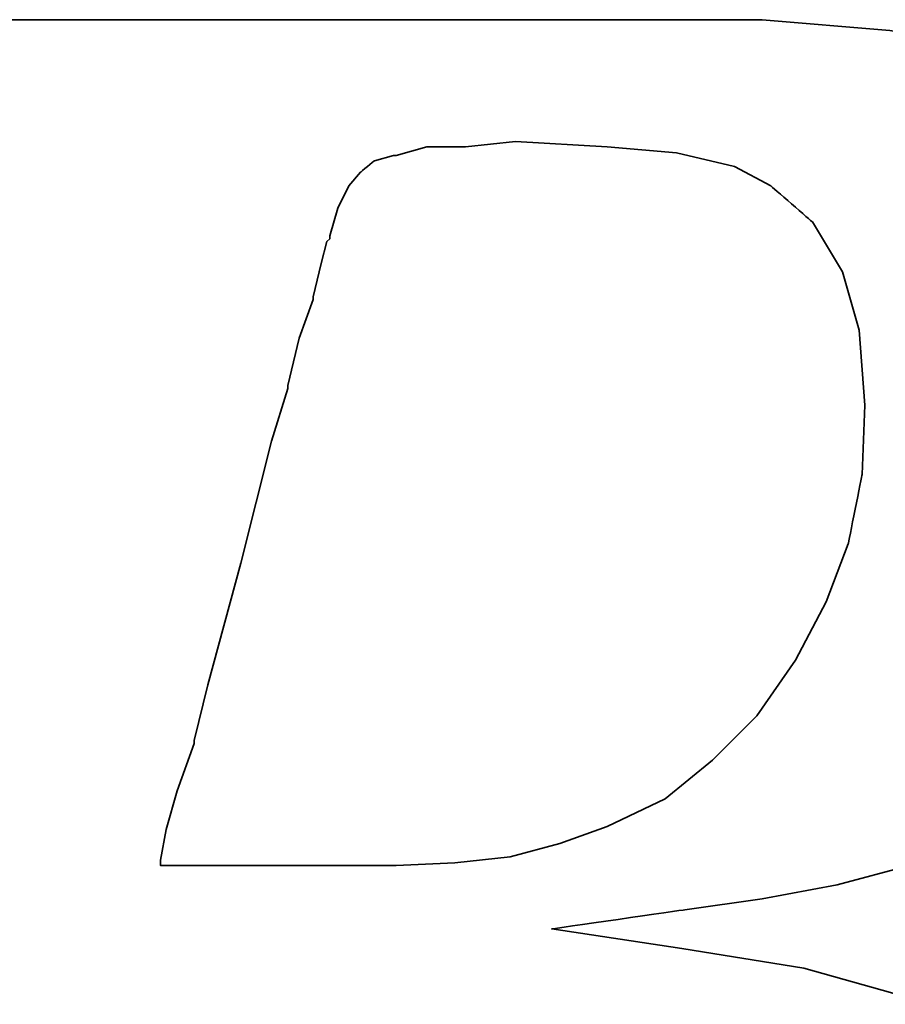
# Model space of a CAD drawing. Header units: millimetres. Extents: x 443 to 3685, y -1599 to 860.
# Tile 233 of 256: x 724.29 to 726.39, y -214.31 to -211.92. Entities that reach past the tile are written whole.
import ezdxf

# ---------------------------------------------------------------- set-up
doc = ezdxf.new("R2010")
doc.units = ezdxf.units.MM
doc.layers.add('DIM', color=4, linetype='CONTINUOUS')
doc.layers.add('layer 1', color=7, linetype='CONTINUOUS')

# ---------------------------------------------------------------- blocks, each defined once
blk = doc.blocks.new('TBI MOTION logo(完整正式版)')
at = {"layer": 'layer 1', "color": 22, "lineweight": 35}
for points, knots in [([(-64.65375, -6.86375), (-64.65375, -6.86375), (-64.84375, -7.29625), (-64.84375, -7.29625), (-64.84375, -7.29625), (-64.84375, -7.29625), (-64.86875, -7.34375), (-64.86875, -7.34375), (-64.86875, -7.34375), (-64.86875, -7.34375), (-64.86875, -7.36875), (-64.86875, -7.36875), (-64.86875, -7.36875), (-64.86875, -7.36875), (-65.15375, -7.65375), (-65.15375, -7.65375), (-65.15375, -7.65375), (-65.15375, -7.65375), (-65.17875, -7.65375), (-65.17875, -7.65375), (-65.17875, -7.65375), (-65.17875, -7.65375), (-65.20375, -7.67875), (-65.20375, -7.67875), (-65.20375, -7.67875), (-65.20375, -7.67875), (-65.58875, -7.87125), (-65.58875, -7.87125), (-65.58875, -7.87125), (-65.58875, -7.87125), (-65.63375, -7.87125), (-65.63375, -7.87125), (-65.63375, -7.87125), (-65.63375, -7.87125), (-65.65875, -7.89375), (-65.65875, -7.89375), (-65.65875, -7.89375), (-65.65875, -7.89375), (-66.09375, -7.94375), (-66.09375, -7.94375), (-66.09375, -7.94375), (-66.09375, -7.94375), (-66.11375, -7.94375), (-66.11375, -7.94375), (-66.11375, -7.94375), (-66.11375, -7.94375), (-66.16375, -7.94375), (-66.16375, -7.94375), (-66.16375, -7.94375), (-66.16375, -7.94375), (-66.30875, -7.94375), (-66.30875, -7.94375), (-66.30875, -7.94375), (-66.30875, -7.94375), (-66.69375, -7.94375), (-66.69375, -7.94375), (-66.69375, -7.94375), (-66.69375, -7.94375), (-67.07375, -7.94375), (-67.07375, -7.94375), (-67.07375, -7.94375), (-67.07375, -7.94375), (-67.12375, -7.94375), (-67.12375, -7.94375), (-67.12375, -7.94375), (-67.12375, -7.94375), (-67.12375, -7.96625), (-67.12375, -7.96625), (-67.12375, -7.96625), (-67.12375, -7.96625), (-67.14875, -7.99125), (-67.14875, -7.99125), (-67.14875, -7.99125), (-67.14875, -7.99125), (-67.24375, -8.34875), (-67.24375, -8.34875), (-67.24375, -8.34875), (-67.24375, -8.34875), (-67.31375, -8.68625), (-67.31375, -8.68625), (-67.31375, -8.68625), (-67.31375, -8.68625), (-67.26875, -8.68625), (-67.26875, -8.68625), (-67.26875, -8.68625), (-67.26875, -8.68625), (-67.07375, -8.68625), (-67.07375, -8.68625), (-67.07375, -8.68625), (-67.07375, -8.68625), (-66.54875, -8.68625), (-66.54875, -8.68625), (-66.54875, -8.68625), (-66.54875, -8.68625), (-65.82625, -8.68625), (-65.82625, -8.68625), (-65.82625, -8.68625), (-65.82625, -8.68625), (-65.01375, -8.68625), (-65.01375, -8.68625), (-65.01375, -8.68625), (-65.01375, -8.68625), (-64.05375, -8.68625), (-64.05375, -8.68625), (-64.05375, -8.68625), (-64.05375, -8.68625), (-62.08375, -8.68625), (-62.08375, -8.68625), (-62.08375, -8.68625), (-62.08375, -8.68625), (-60.06875, -8.68625), (-60.06875, -8.68625), (-60.06875, -8.68625), (-60.06875, -8.68625), (-59.10875, -8.68625), (-59.10875, -8.68625), (-59.10875, -8.68625), (-59.10875, -8.68625), (-58.29375, -8.68625), (-58.29375, -8.68625), (-58.29375, -8.68625), (-58.29375, -8.68625), (-57.57375, -8.68625), (-57.57375, -8.68625), (-57.57375, -8.68625), (-57.57375, -8.68625), (-57.04875, -8.68625), (-57.04875, -8.68625), (-57.04875, -8.68625), (-57.04875, -8.68625), (-56.85375, -8.68625), (-56.85375, -8.68625), (-56.85375, -8.68625), (-56.85375, -8.68625), (-56.70875, -8.68625), (-56.70875, -8.68625), (-56.70875, -8.68625), (-56.70875, -8.68625), (-56.61375, -8.68625), (-56.61375, -8.68625), (-56.61375, -8.68625), (-56.61375, -8.68625), (-56.56875, -8.68625), (-56.56875, -8.68625), (-56.56875, -8.68625), (-56.56875, -8.68625), (-55.65375, -8.63875), (-55.65375, -8.63875), (-55.65375, -8.63875), (-55.65375, -8.63875), (-54.76875, -8.51875), (-54.76875, -8.51875), (-54.76875, -8.51875), (-54.76875, -8.51875), (-53.90375, -8.30375), (-53.90375, -8.30375), (-53.90375, -8.30375), (-53.90375, -8.30375), (-53.08875, -8.03875), (-53.08875, -8.03875), (-53.08875, -8.03875), (-53.08875, -8.03875), (-52.34375, -7.65375), (-52.34375, -7.65375), (-52.34375, -7.65375), (-52.34375, -7.65375), (-51.69875, -7.29625), (-51.69875, -7.29625), (-51.69875, -7.29625), (-51.69875, -7.29625), (-51.21875, -6.91125), (-51.21875, -6.91125), (-51.21875, -6.91125), (-51.21875, -6.91125), (-50.83375, -6.50375), (-50.83375, -6.50375), (-50.83375, -6.50375), (-50.83375, -6.50375), (-50.44875, -5.94875), (-50.44875, -5.94875), (-50.44875, -5.94875), (-50.44875, -5.94875), (-50.13875, -5.30375), (-50.13875, -5.30375), (-50.13875, -5.30375), (-50.13875, -5.30375), (-49.99375, -4.65375), (-49.99375, -4.65375), (-49.99375, -4.65375), (-49.99375, -4.65375), (-49.92375, -3.98375), (-49.92375, -3.98375), (-49.92375, -3.98375), (-49.92375, -3.98375), (-49.99375, -3.19374), (-49.99375, -3.19374), (-49.99375, -3.19374), (-49.99375, -3.19374), (-50.23374, -2.44874), (-50.23374, -2.44874), (-50.23374, -2.44874), (-50.23374, -2.44874), (-50.59375, -1.87374), (-50.59375, -1.87374), (-50.59375, -1.87374), (-50.59375, -1.87374), (-51.09875, -1.31874), (-51.09875, -1.31874), (-51.09875, -1.31874), (-51.09875, -1.31874), (-51.74375, -0.81875), (-51.74375, -0.81875), (-51.74375, -0.81875), (-51.74375, -0.81875), (-52.53875, -0.48125), (-52.53875, -0.48125), (-52.53875, -0.48125), (-52.53875, -0.48125), (-53.47375, -0.21875), (-53.47375, -0.21875), (-53.47375, -0.21875), (-53.47375, -0.21875), (-54.52875, -0.04874), (-54.52875, -0.04874), (-54.52875, -0.04874), (-54.52875, -0.04874), (-55.65375, 0.12125), (-55.65375, 0.12125), (-55.65375, 0.12125), (-55.65375, 0.12125), (-54.50375, 0.28624), (-54.50375, 0.28624), (-54.50375, 0.28624), (-54.50375, 0.28624), (-53.83375, 0.38124), (-53.83375, 0.38124), (-53.83375, 0.38124), (-53.83375, 0.38124), (-53.18375, 0.50125), (-53.18375, 0.50125), (-53.18375, 0.50125), (-53.18375, 0.50125), (-52.55875, 0.66874), (-52.55875, 0.66874), (-52.55875, 0.66874), (-52.55875, 0.66874), (-52.03375, 0.86124), (-52.03375, 0.86124), (-52.03375, 0.86124), (-52.03375, 0.86124), (-51.50374, 1.03124), (-51.50374, 1.03124), (-51.50374, 1.03124), (-51.50374, 1.03124), (-51.09875, 1.27125), (-51.09875, 1.27125), (-51.09875, 1.27125), (-51.09875, 1.27125), (-50.71375, 1.48624), (-50.71375, 1.48624), (-50.71375, 1.48624), (-50.71375, 1.48624), (-50.37625, 1.77625), (-50.37625, 1.77625), (-50.37625, 1.77625), (-50.37625, 1.77625), (-49.82375, 2.37625), (-49.82375, 2.37625), (-49.82375, 2.37625), (-49.82375, 2.37625), (-49.41875, 2.99625), (-49.41875, 2.99625), (-49.41875, 2.99625), (-49.41875, 2.99625), (-49.22375, 3.76625), (-49.22375, 3.76625), (-49.22375, 3.76625), (-49.22375, 3.76625), (-49.15375, 4.50874), (-49.15375, 4.50874), (-49.15375, 4.50874), (-49.15375, 4.50874), (-49.20375, 5.25125), (-49.20375, 5.25125), (-49.20375, 5.25125), (-49.20375, 5.25125), (-49.41875, 5.92625), (-49.41875, 5.92625), (-49.41875, 5.92625), (-49.41875, 5.92625), (-49.77875, 6.47625), (-49.77875, 6.47625), (-49.77875, 6.47625), (-49.77875, 6.47625), (-50.33125, 7.02624), (-50.33125, 7.02624), (-50.33125, 7.02624), (-50.33125, 7.02624), (-51.00125, 7.43625), (-51.00125, 7.43625), (-51.00125, 7.43625), (-51.00125, 7.43625), (-51.79375, 7.72625), (-51.79375, 7.72625), (-51.79375, 7.72625), (-51.79375, 7.72625), (-52.72875, 7.89124), (-52.72875, 7.89124), (-52.72875, 7.89124), (-52.72875, 7.89124), (-53.83375, 7.98625), (-53.83375, 7.98625), (-53.83375, 7.98625), (-53.83375, 7.98625), (-53.92875, 7.98625), (-53.92875, 7.98625), (-53.92875, 7.98625), (-53.92875, 7.98625), (-54.26375, 7.98625), (-54.26375, 7.98625), (-54.26375, 7.98625), (-54.26375, 7.98625), (-54.74375, 7.98625), (-54.74375, 7.98625), (-54.74375, 7.98625), (-54.74375, 7.98625), (-55.36875, 7.98625), (-55.36875, 7.98625), (-55.36875, 7.98625), (-55.36875, 7.98625), (-56.13375, 7.98625), (-56.13375, 7.98625), (-56.13375, 7.98625), (-56.13375, 7.98625), (-56.94875, 7.98625), (-56.94875, 7.98625), (-56.94875, 7.98625), (-56.94875, 7.98625), (-58.77625, 7.98625), (-58.77625, 7.98625), (-58.77625, 7.98625), (-58.77625, 7.98625), (-60.59875, 7.98625), (-60.59875, 7.98625), (-60.59875, 7.98625), (-60.59875, 7.98625), (-61.41375, 7.98625), (-61.41375, 7.98625), (-61.41375, 7.98625), (-61.41375, 7.98625), (-62.17875, 7.98625), (-62.17875, 7.98625), (-62.17875, 7.98625), (-62.17875, 7.98625), (-62.80375, 7.98625), (-62.80375, 7.98625), (-62.80375, 7.98625), (-62.80375, 7.98625), (-63.30625, 7.98625), (-63.30625, 7.98625), (-63.30625, 7.98625), (-63.30625, 7.98625), (-63.57375, 7.98625), (-63.57375, 7.98625), (-63.57375, 7.98625), (-63.57375, 7.98625), (-63.57375, 7.96375), (-63.57375, 7.96375), (-63.57375, 7.96375), (-63.57375, 7.96375), (-63.59875, 7.94125), (-63.59875, 7.94125), (-63.59875, 7.94125), (-63.59875, 7.94125), (-63.69375, 7.55625), (-63.69375, 7.55625), (-63.69375, 7.55625), (-63.69375, 7.55625), (-63.76375, 7.24624), (-63.76375, 7.24624), (-63.76375, 7.24624), (-63.76375, 7.24624), (-63.23875, 7.24624), (-63.23875, 7.24624), (-63.23875, 7.24624), (-63.23875, 7.24624), (-62.75875, 7.24624), (-62.75875, 7.24624), (-62.75875, 7.24624), (-62.75875, 7.24624), (-62.61125, 7.24624), (-62.61125, 7.24624), (-62.61125, 7.24624), (-62.61125, 7.24624), (-62.56625, 7.24624), (-62.56625, 7.24624), (-62.56625, 7.24624), (-62.56625, 7.24624), (-62.22875, 7.24624), (-62.22875, 7.24624), (-62.22875, 7.24624), (-62.22875, 7.24624), (-62.20375, 7.24624), (-62.20375, 7.24624), (-62.20375, 7.24624), (-62.20375, 7.24624), (-62.17875, 7.21875), (-62.17875, 7.21875), (-62.17875, 7.21875), (-62.17875, 7.21875), (-61.96375, 7.17125), (-61.96375, 7.17125), (-61.96375, 7.17125), (-61.96375, 7.17125), (-61.72375, 7.12624), (-61.72375, 7.12624), (-61.72375, 7.12624), (-61.72375, 7.12624), (-61.70375, 7.12624), (-61.70375, 7.12624), (-61.70375, 7.12624), (-61.70375, 7.12624), (-61.55875, 7.07624), (-61.55875, 7.07624), (-61.55875, 7.07624), (-61.55875, 7.07624), (-61.50875, 7.07624), (-61.50875, 7.07624), (-61.50875, 7.07624), (-61.50875, 7.07624), (-61.48375, 7.02624), (-61.48375, 7.02624), (-61.48375, 7.02624), (-61.48375, 7.02624), (-61.31875, 6.83375), (-61.31875, 6.83375), (-61.31875, 6.83375), (-61.31875, 6.83375), (-61.29375, 6.81125), (-61.29375, 6.81125), (-61.29375, 6.81125), (-61.29375, 6.81125), (-61.29375, 6.78625), (-61.29375, 6.78625), (-61.29375, 6.78625), (-61.29375, 6.78625), (-61.19875, 6.50124), (-61.19875, 6.50124), (-61.19875, 6.50124), (-61.19875, 6.50124), (-61.17375, 6.45124), (-61.17375, 6.45124), (-61.17375, 6.45124), (-61.17375, 6.45124), (-61.19875, 6.40625), (-61.19875, 6.40625), (-61.19875, 6.40625), (-61.19875, 6.40625), (-61.26875, 5.99624), (-61.26875, 5.99624), (-61.26875, 5.99624), (-61.26875, 5.99624), (-61.26875, 5.85125), (-61.26875, 5.85125), (-61.26875, 5.85125), (-61.26875, 5.85125), (-61.26875, 5.82625), (-61.26875, 5.82625), (-61.26875, 5.82625), (-61.26875, 5.82625), (-61.29375, 5.80625), (-61.29375, 5.80625), (-61.29375, 5.80625), (-61.29375, 5.80625), (-61.34125, 5.66125), (-61.34125, 5.66125), (-61.34125, 5.66125), (-61.34125, 5.66125), (-61.41375, 5.44625), (-61.41375, 5.44625), (-61.41375, 5.44625), (-61.41375, 5.44625), (-61.48375, 5.15625), (-61.48375, 5.15625), (-61.48375, 5.15625), (-61.48375, 5.15625), (-61.58375, 4.82124), (-61.58375, 4.82124), (-61.58375, 4.82124), (-61.58375, 4.82124), (-61.79875, 4.00375), (-61.79875, 4.00375), (-61.79875, 4.00375), (-61.79875, 4.00375), (-62.05875, 2.99625), (-62.05875, 2.99625), (-62.05875, 2.99625), (-62.05875, 2.99625), (-62.34875, 1.91625), (-62.34875, 1.91625), (-62.34875, 1.91625), (-62.34875, 1.91625), (-62.97375, -0.41124), (-62.97375, -0.41124), (-62.97375, -0.41124), (-62.97375, -0.41124), (-63.59875, -2.75875), (-63.59875, -2.75875), (-63.59875, -2.75875), (-63.59875, -2.75875), (-63.88375, -3.86374), (-63.88375, -3.86374), (-63.88375, -3.86374), (-63.88375, -3.86374), (-64.14875, -4.82374), (-64.14875, -4.82374), (-64.14875, -4.82374), (-64.14875, -4.82374), (-64.36375, -5.64125), (-64.36375, -5.64125), (-64.36375, -5.64125), (-64.36375, -5.64125), (-64.43625, -5.97625), (-64.43625, -5.97625), (-64.43625, -5.97625), (-64.43625, -5.97625), (-64.50875, -6.28625), (-64.50875, -6.28625), (-64.50875, -6.28625), (-64.50875, -6.28625), (-64.50875, -6.30875), (-64.50875, -6.30875), (-64.50875, -6.30875), (-64.50875, -6.30875), (-64.57875, -6.50375), (-64.57875, -6.50375), (-64.57875, -6.50375), (-64.57875, -6.50375), (-64.62875, -6.69625), (-64.62875, -6.69625), (-64.62875, -6.69625), (-64.62875, -6.69625), (-64.62875, -6.76875), (-64.62875, -6.76875), (-64.62875, -6.76875), (-64.62875, -6.76875), (-64.62875, -6.81375), (-64.62875, -6.81375), (-64.62875, -6.81375), (-64.62875, -6.81375), (-64.62875, -6.83875), (-64.62875, -6.83875), (-64.62875, -6.83875), (-64.62875, -6.83875), (-64.65375, -6.86375), (-64.65375, -6.86375)], [0, 0, 0, 0, 0.0071942, 0.0071942, 0.0071942, 0.0071943, 0.0143885, 0.0143885, 0.0143885, 0.0143885, 0.0215827, 0.0215827, 0.0215827, 0.0215827, 0.028777, 0.028777, 0.028777, 0.028777, 0.0359712, 0.0359712, 0.0359712, 0.0359712, 0.0431655, 0.0431655, 0.0431655, 0.0431655, 0.0503597, 0.0503597, 0.0503597, 0.0503597, 0.057554, 0.057554, 0.057554, 0.057554, 0.0647482, 0.0647482, 0.0647482, 0.0647482, 0.0719424, 0.0719424, 0.0719424, 0.0719425, 0.0791367, 0.0791367, 0.0791367, 0.0791367, 0.0863309, 0.0863309, 0.0863309, 0.0863309, 0.0935252, 0.0935252, 0.0935252, 0.0935252, 0.1007194, 0.1007194, 0.1007194, 0.1007194, 0.1079137, 0.1079137, 0.1079137, 0.1079137, 0.1151079, 0.1151079, 0.1151079, 0.1151079, 0.1223022, 0.1223022, 0.1223022, 0.1223022, 0.1294964, 0.1294964, 0.1294964, 0.1294964, 0.1366906, 0.1366906, 0.1366906, 0.1366907, 0.1438849, 0.1438849, 0.1438849, 0.1438849, 0.1510791, 0.1510791, 0.1510791, 0.1510791, 0.1582734, 0.1582734, 0.1582734, 0.1582734, 0.1654676, 0.1654676, 0.1654676, 0.1654676, 0.1726619, 0.1726619, 0.1726619, 0.1726619, 0.1798561, 0.1798561, 0.1798561, 0.1798561, 0.1870504, 0.1870504, 0.1870504, 0.1870504, 0.1942446, 0.1942446, 0.1942446, 0.1942446, 0.2014388, 0.2014388, 0.2014388, 0.2014389, 0.2086331, 0.2086331, 0.2086331, 0.2086331, 0.2158273, 0.2158273, 0.2158273, 0.2158273, 0.2230216, 0.2230216, 0.2230216, 0.2230216, 0.2302158, 0.2302158, 0.2302158, 0.2302158, 0.2374101, 0.2374101, 0.2374101, 0.2374101, 0.2446043, 0.2446043, 0.2446043, 0.2446043, 0.2517986, 0.2517986, 0.2517986, 0.2517986, 0.2589928, 0.2589928, 0.2589928, 0.2589928, 0.2661871, 0.2661871, 0.2661871, 0.2661871, 0.2733813, 0.2733813, 0.2733813, 0.2733813, 0.2805755, 0.2805755, 0.2805755, 0.2805755, 0.2877698, 0.2877698, 0.2877698, 0.2877698, 0.294964, 0.294964, 0.294964, 0.294964, 0.3021583, 0.3021583, 0.3021583, 0.3021583, 0.3093525, 0.3093525, 0.3093525, 0.3093525, 0.3165468, 0.3165468, 0.3165468, 0.3165468, 0.323741, 0.323741, 0.323741, 0.323741, 0.3309353, 0.3309353, 0.3309353, 0.3309353, 0.3381295, 0.3381295, 0.3381295, 0.3381295, 0.3453237, 0.3453237, 0.3453237, 0.3453238, 0.352518, 0.352518, 0.352518, 0.352518, 0.3597122, 0.3597122, 0.3597122, 0.3597122, 0.3669065, 0.3669065, 0.3669065, 0.3669065, 0.3741007, 0.3741007, 0.3741007, 0.3741007, 0.381295, 0.381295, 0.381295, 0.381295, 0.3884892, 0.3884892, 0.3884892, 0.3884892, 0.3956835, 0.3956835, 0.3956835, 0.3956835, 0.4028777, 0.4028777, 0.4028777, 0.4028777, 0.4100719, 0.4100719, 0.4100719, 0.410072, 0.4172662, 0.4172662, 0.4172662, 0.4172662, 0.4244604, 0.4244604, 0.4244604, 0.4244604, 0.4316547, 0.4316547, 0.4316547, 0.4316547, 0.4388489, 0.4388489, 0.4388489, 0.4388489, 0.4460432, 0.4460432, 0.4460432, 0.4460432, 0.4532374, 0.4532374, 0.4532374, 0.4532374, 0.4604317, 0.4604317, 0.4604317, 0.4604317, 0.4676259, 0.4676259, 0.4676259, 0.4676259, 0.4748201, 0.4748201, 0.4748201, 0.4748202, 0.4820144, 0.4820144, 0.4820144, 0.4820144, 0.4892086, 0.4892086, 0.4892086, 0.4892086, 0.4964029, 0.4964029, 0.4964029, 0.4964029, 0.5035971, 0.5035971, 0.5035971, 0.5035971, 0.5107914, 0.5107914, 0.5107914, 0.5107914, 0.5179856, 0.5179856, 0.5179856, 0.5179856, 0.5251799, 0.5251799, 0.5251799, 0.5251799, 0.5323741, 0.5323741, 0.5323741, 0.5323741, 0.5395683, 0.5395683, 0.5395683, 0.5395684, 0.5467626, 0.5467626, 0.5467626, 0.5467626, 0.5539568, 0.5539568, 0.5539568, 0.5539568, 0.5611511, 0.5611511, 0.5611511, 0.5611511, 0.5683453, 0.5683453, 0.5683453, 0.5683453, 0.5755396, 0.5755396, 0.5755396, 0.5755396, 0.5827338, 0.5827338, 0.5827338, 0.5827338, 0.5899281, 0.5899281, 0.5899281, 0.5899281, 0.5971223, 0.5971223, 0.5971223, 0.5971223, 0.6043165, 0.6043165, 0.6043165, 0.6043166, 0.6115108, 0.6115108, 0.6115108, 0.6115108, 0.618705, 0.618705, 0.618705, 0.618705, 0.6258993, 0.6258993, 0.6258993, 0.6258993, 0.6330935, 0.6330935, 0.6330935, 0.6330935, 0.6402878, 0.6402878, 0.6402878, 0.6402878, 0.647482, 0.647482, 0.647482, 0.647482, 0.6546763, 0.6546763, 0.6546763, 0.6546763, 0.6618705, 0.6618705, 0.6618705, 0.6618705, 0.6690647, 0.6690647, 0.6690647, 0.6690648, 0.676259, 0.676259, 0.676259, 0.676259, 0.6834532, 0.6834532, 0.6834532, 0.6834532, 0.6906475, 0.6906475, 0.6906475, 0.6906475, 0.6978417, 0.6978417, 0.6978417, 0.6978417, 0.705036, 0.705036, 0.705036, 0.705036, 0.7122302, 0.7122302, 0.7122302, 0.7122302, 0.7194245, 0.7194245, 0.7194245, 0.7194245, 0.7266187, 0.7266187, 0.7266187, 0.7266187, 0.7338129, 0.7338129, 0.7338129, 0.733813, 0.7410072, 0.7410072, 0.7410072, 0.7410072, 0.7482014, 0.7482014, 0.7482014, 0.7482014, 0.7553957, 0.7553957, 0.7553957, 0.7553957, 0.7625899, 0.7625899, 0.7625899, 0.7625899, 0.7697842, 0.7697842, 0.7697842, 0.7697842, 0.7769784, 0.7769784, 0.7769784, 0.7769784, 0.7841727, 0.7841727, 0.7841727, 0.7841727, 0.7913669, 0.7913669, 0.7913669, 0.7913669, 0.7985612, 0.7985612, 0.7985612, 0.7985612, 0.8057554, 0.8057554, 0.8057554, 0.8057554, 0.8129496, 0.8129496, 0.8129496, 0.8129497, 0.8201439, 0.8201439, 0.8201439, 0.8201439, 0.8273381, 0.8273381, 0.8273381, 0.8273381, 0.8345324, 0.8345324, 0.8345324, 0.8345324, 0.8417266, 0.8417266, 0.8417266, 0.8417266, 0.8489209, 0.8489209, 0.8489209, 0.8489209, 0.8561151, 0.8561151, 0.8561151, 0.8561151, 0.8633094, 0.8633094, 0.8633094, 0.8633094, 0.8705036, 0.8705036, 0.8705036, 0.8705036, 0.8776978, 0.8776978, 0.8776978, 0.8776979, 0.8848921, 0.8848921, 0.8848921, 0.8848921, 0.8920863, 0.8920863, 0.8920863, 0.8920863, 0.8992806, 0.8992806, 0.8992806, 0.8992806, 0.9064748, 0.9064748, 0.9064748, 0.9064748, 0.9136691, 0.9136691, 0.9136691, 0.9136691, 0.9208633, 0.9208633, 0.9208633, 0.9208633, 0.9280576, 0.9280576, 0.9280576, 0.9280576, 0.9352518, 0.9352518, 0.9352518, 0.9352518, 0.942446, 0.942446, 0.942446, 0.9424461, 0.9496403, 0.9496403, 0.9496403, 0.9496403, 0.9568345, 0.9568345, 0.9568345, 0.9568345, 0.9640288, 0.9640288, 0.9640288, 0.9640288, 0.971223, 0.971223, 0.971223, 0.971223, 0.9784173, 0.9784173, 0.9784173, 0.9784173, 0.9856115, 0.9856115, 0.9856115, 0.9856115, 0.9928058, 0.9928058, 0.9928058, 0.9928058, 1, 1, 1, 1]), ([(-57.50375, 6.35625), (-57.50375, 6.35625), (-57.57375, 6.11625), (-57.57375, 6.11625), (-57.57375, 6.11625), (-57.57375, 6.11625), (-57.57375, 6.09125), (-57.57375, 6.09125), (-57.57375, 6.09125), (-57.57375, 6.09125), (-57.59875, 6.06625), (-57.59875, 6.06625), (-57.59875, 6.06625), (-57.59875, 6.06625), (-57.64875, 5.87625), (-57.64875, 5.87625), (-57.64875, 5.87625), (-57.64875, 5.87625), (-57.71875, 5.58875), (-57.71875, 5.58875), (-57.71875, 5.58875), (-57.71875, 5.58875), (-57.71875, 5.56625), (-57.71875, 5.56625), (-57.71875, 5.56625), (-57.71875, 5.56625), (-57.83875, 5.23125), (-57.83875, 5.23125), (-57.83875, 5.23125), (-57.83875, 5.23125), (-57.93625, 4.82124), (-57.93625, 4.82124), (-57.93625, 4.82124), (-57.93625, 4.82124), (-57.93625, 4.79624), (-57.93625, 4.79624), (-57.93625, 4.79624), (-57.93625, 4.79624), (-58.07875, 4.34125), (-58.07875, 4.34125), (-58.07875, 4.34125), (-58.07875, 4.34125), (-58.34375, 3.28625), (-58.34375, 3.28625), (-58.34375, 3.28625), (-58.34375, 3.28625), (-58.62875, 2.23124), (-58.62875, 2.23124), (-58.62875, 2.23124), (-58.62875, 2.23124), (-58.74875, 1.75125), (-58.74875, 1.75125), (-58.74875, 1.75125), (-58.74875, 1.75125), (-58.74875, 1.72625), (-58.74875, 1.72625), (-58.74875, 1.72625), (-58.74875, 1.72625), (-58.89375, 1.31625), (-58.89375, 1.31625), (-58.89375, 1.31625), (-58.89375, 1.31625), (-58.98875, 0.98124), (-58.98875, 0.98124), (-58.98875, 0.98124), (-58.98875, 0.98124), (-59.03875, 0.71625), (-59.03875, 0.71625), (-59.03875, 0.71625), (-59.03875, 0.71625), (-59.03875, 0.66874), (-59.03875, 0.66874), (-59.03875, 0.66874), (-59.03875, 0.66874), (-58.91875, 0.66874), (-58.91875, 0.66874), (-58.91875, 0.66874), (-58.91875, 0.66874), (-58.53375, 0.66874), (-58.53375, 0.66874), (-58.53375, 0.66874), (-58.53375, 0.66874), (-58.10375, 0.66874), (-58.10375, 0.66874), (-58.10375, 0.66874), (-58.10375, 0.66874), (-57.66875, 0.66874), (-57.66875, 0.66874), (-57.66875, 0.66874), (-57.66875, 0.66874), (-57.33375, 0.66874), (-57.33375, 0.66874), (-57.33375, 0.66874), (-57.33375, 0.66874), (-57.09375, 0.66874), (-57.09375, 0.66874), (-57.09375, 0.66874), (-57.09375, 0.66874), (-56.99875, 0.66874), (-56.99875, 0.66874), (-56.99875, 0.66874), (-56.99875, 0.66874), (-56.49375, 0.69374), (-56.49375, 0.69374), (-56.49375, 0.69374), (-56.49375, 0.69374), (-56.01375, 0.74374), (-56.01375, 0.74374), (-56.01375, 0.74374), (-56.01375, 0.74374), (-55.58375, 0.86124), (-55.58375, 0.86124), (-55.58375, 0.86124), (-55.58375, 0.86124), (-55.17375, 1.00624), (-55.17375, 1.00624), (-55.17375, 1.00624), (-55.17375, 1.00624), (-54.67375, 1.24625), (-54.67375, 1.24625), (-54.67375, 1.24625), (-54.67375, 1.24625), (-54.26375, 1.58124), (-54.26375, 1.58124), (-54.26375, 1.58124), (-54.26375, 1.58124), (-53.87875, 1.96374), (-53.87875, 1.96374), (-53.87875, 1.96374), (-53.87875, 1.96374), (-53.54375, 2.44625), (-53.54375, 2.44625), (-53.54375, 2.44625), (-53.54375, 2.44625), (-53.27875, 2.95125), (-53.27875, 2.95125), (-53.27875, 2.95125), (-53.27875, 2.95125), (-53.08875, 3.45124), (-53.08875, 3.45124), (-53.08875, 3.45124), (-53.08875, 3.45124), (-52.96875, 4.05124), (-52.96875, 4.05124), (-52.96875, 4.05124), (-52.96875, 4.05124), (-52.94375, 4.65125), (-52.94375, 4.65125), (-52.94375, 4.65125), (-52.94375, 4.65125), (-52.99375, 5.30125), (-52.99375, 5.30125), (-52.99375, 5.30125), (-52.99375, 5.30125), (-53.13875, 5.80625), (-53.13875, 5.80625), (-53.13875, 5.80625), (-53.13875, 5.80625), (-53.39875, 6.23625), (-53.39875, 6.23625), (-53.39875, 6.23625), (-53.39875, 6.23625), (-53.75875, 6.54875), (-53.75875, 6.54875), (-53.75875, 6.54875), (-53.75875, 6.54875), (-54.07375, 6.71625), (-54.07375, 6.71625), (-54.07375, 6.71625), (-54.07375, 6.71625), (-54.57375, 6.83375), (-54.57375, 6.83375), (-54.57375, 6.83375), (-54.57375, 6.83375), (-55.17375, 6.88625), (-55.17375, 6.88625), (-55.17375, 6.88625), (-55.17375, 6.88625), (-55.96875, 6.93125), (-55.96875, 6.93125), (-55.96875, 6.93125), (-55.96875, 6.93125), (-56.39875, 6.88625), (-56.39875, 6.88625), (-56.39875, 6.88625), (-56.39875, 6.88625), (-56.42125, 6.88625), (-56.42125, 6.88625), (-56.42125, 6.88625), (-56.42125, 6.88625), (-56.73375, 6.88625), (-56.73375, 6.88625), (-56.73375, 6.88625), (-56.73375, 6.88625), (-56.99875, 6.81125), (-56.99875, 6.81125), (-56.99875, 6.81125), (-56.99875, 6.81125), (-57.02375, 6.81125), (-57.02375, 6.81125), (-57.02375, 6.81125), (-57.02375, 6.81125), (-57.18875, 6.76625), (-57.18875, 6.76625), (-57.18875, 6.76625), (-57.18875, 6.76625), (-57.30875, 6.66625), (-57.30875, 6.66625), (-57.30875, 6.66625), (-57.30875, 6.66625), (-57.40875, 6.54875), (-57.40875, 6.54875), (-57.40875, 6.54875), (-57.40875, 6.54875), (-57.50375, 6.35625), (-57.50375, 6.35625)], [0, 0, 0, 0, 0.0185185, 0.0185185, 0.0185185, 0.0185185, 0.037037, 0.037037, 0.037037, 0.037037, 0.0555556, 0.0555556, 0.0555556, 0.0555556, 0.0740741, 0.0740741, 0.0740741, 0.0740741, 0.0925926, 0.0925926, 0.0925926, 0.0925926, 0.1111111, 0.1111111, 0.1111111, 0.1111111, 0.1296296, 0.1296296, 0.1296296, 0.1296296, 0.1481481, 0.1481481, 0.1481481, 0.1481482, 0.1666667, 0.1666667, 0.1666667, 0.1666667, 0.1851852, 0.1851852, 0.1851852, 0.1851852, 0.2037037, 0.2037037, 0.2037037, 0.2037037, 0.2222222, 0.2222222, 0.2222222, 0.2222222, 0.2407407, 0.2407407, 0.2407407, 0.2407408, 0.2592593, 0.2592593, 0.2592593, 0.2592593, 0.2777778, 0.2777778, 0.2777778, 0.2777778, 0.2962963, 0.2962963, 0.2962963, 0.2962963, 0.3148148, 0.3148148, 0.3148148, 0.3148148, 0.3333333, 0.3333333, 0.3333333, 0.3333333, 0.3518519, 0.3518519, 0.3518519, 0.3518519, 0.3703704, 0.3703704, 0.3703704, 0.3703704, 0.3888889, 0.3888889, 0.3888889, 0.3888889, 0.4074074, 0.4074074, 0.4074074, 0.4074074, 0.4259259, 0.4259259, 0.4259259, 0.4259259, 0.4444444, 0.4444444, 0.4444444, 0.4444445, 0.462963, 0.462963, 0.462963, 0.462963, 0.4814815, 0.4814815, 0.4814815, 0.4814815, 0.5, 0.5, 0.5, 0.5, 0.5185185, 0.5185185, 0.5185185, 0.5185185, 0.537037, 0.537037, 0.537037, 0.537037, 0.5555556, 0.5555556, 0.5555556, 0.5555556, 0.5740741, 0.5740741, 0.5740741, 0.5740741, 0.5925926, 0.5925926, 0.5925926, 0.5925926, 0.6111111, 0.6111111, 0.6111111, 0.6111111, 0.6296296, 0.6296296, 0.6296296, 0.6296296, 0.6481481, 0.6481481, 0.6481481, 0.6481482, 0.6666667, 0.6666667, 0.6666667, 0.6666667, 0.6851852, 0.6851852, 0.6851852, 0.6851852, 0.7037037, 0.7037037, 0.7037037, 0.7037037, 0.7222222, 0.7222222, 0.7222222, 0.7222222, 0.7407407, 0.7407407, 0.7407407, 0.7407408, 0.7592593, 0.7592593, 0.7592593, 0.7592593, 0.7777778, 0.7777778, 0.7777778, 0.7777778, 0.7962963, 0.7962963, 0.7962963, 0.7962963, 0.8148148, 0.8148148, 0.8148148, 0.8148148, 0.8333333, 0.8333333, 0.8333333, 0.8333333, 0.8518519, 0.8518519, 0.8518519, 0.8518519, 0.8703704, 0.8703704, 0.8703704, 0.8703704, 0.8888889, 0.8888889, 0.8888889, 0.8888889, 0.9074074, 0.9074074, 0.9074074, 0.9074074, 0.9259259, 0.9259259, 0.9259259, 0.9259259, 0.9444444, 0.9444444, 0.9444444, 0.9444445, 0.962963, 0.962963, 0.962963, 0.962963, 0.9814815, 0.9814815, 0.9814815, 0.9814815, 1, 1, 1, 1])]:
    blk.add_open_spline(points, degree=3, knots=knots, dxfattribs=at)

msp = doc.modelspace()

# ---------------------------------------------------------------- block references
at = {"layer": 'DIM', "color": 7, "xscale": 0.2802190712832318, "yscale": 0.2802190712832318, "zscale": 0.2802190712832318}
msp.add_blockref('TBI MOTION logo(完整正式版)', (741.1765, -214.1592), dxfattribs=at)

doc.saveas('drawing.dxf')
